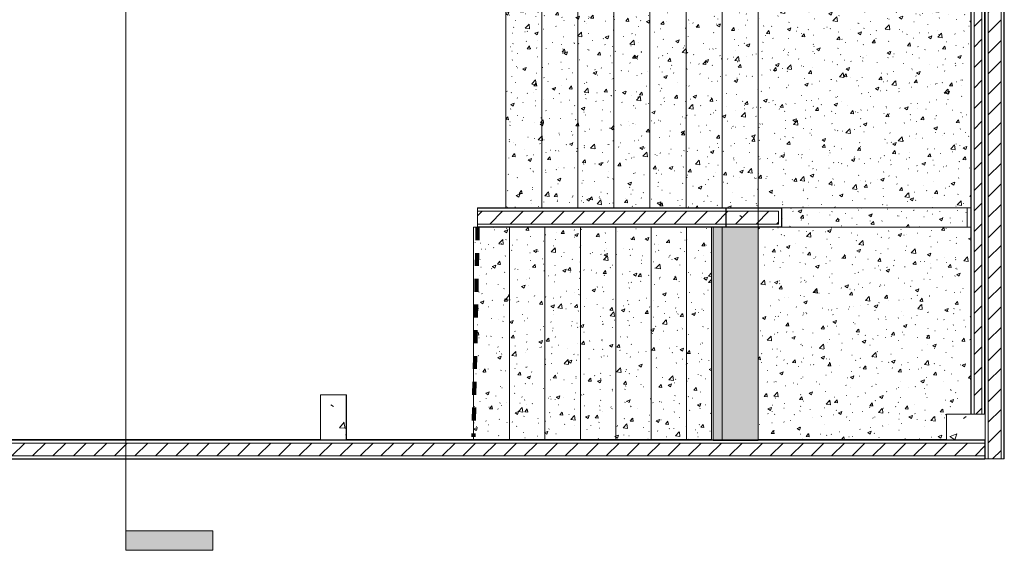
# Model space of a CAD drawing. Header units: metres. Extents: x 3 to 42.2, y -72.9 to -48.7.
# Tile 24 of 189: x 32.7 to 40.3, y -72.7 to -68.5. Entities that reach past the tile are written whole.
import ezdxf

# ---------------------------------------------------------------- set-up
doc = ezdxf.new("R2010")
doc.units = ezdxf.units.M
doc.linetypes.add('Traço', pattern=[0.006, 0.003, -0.003])
doc.linetypes.add('Traço_2_', pattern=[0.006, 0.003, -0.003])
doc.layers.add('A-AREA', color=4, linetype='Traço', lineweight=100, true_color=0x00ffff)
for name, color, linetype, lineweight in [('A-COLS', 7, 'Continuous', 18), ('A-FLOR', 7, 'Continuous', 18), ('A-WALL', 7, 'Continuous', 18), ('A-WALL-PATT', 7, 'Continuous', 18), ('G-ANNO-SYMB', 7, 'Continuous', 9), ('S-COLS', 7, 'Continuous', 18), ('S-STRS', 7, 'Continuous', 18)]:
    doc.layers.add(name, color=color, linetype=linetype, lineweight=lineweight)
pattern_1 = [(50, (21.555, -62.929), (0.5465545, -0.047815), [0.05715, -0.62865]), (355, (21.555, -62.929), (-0.105728, 0.573166), [0.04572, -0.50292]), (100.451, (21.601, -62.933), (0.440828, 0.525349), [0.04857, -0.53427]), (46.184, (21.555, -62.776), (0.813237, -0.12613), [0.08573, -0.94298]), (96.636, (21.623, -62.787), (0.712212, 0.742287), [0.07286, -0.80141]), (351.184, (21.555, -62.776), (0.712217, 0.742274), [0.06858, -0.75438]), (21, (21.631, -62.814), (0.454846, -0.306795), [0.05715, -0.62865]), (326, (21.631, -62.814), (0.185405, 0.55256), [0.04572, -0.50292]), (71.451, (21.669, -62.84), (0.640251, 0.245763), [0.04857, -0.53427]), (37.5, (21.555, -62.929), (0.009261, 0.2536672), [0.02515, -0.47168, 0.02515, -0.48539, -0.50482]), (37.5, (21.555, -62.929), (0.009261, 0.2536672), [-1.007, 0.02515, -0.47968]), (7.5, (21.555, -62.929), (0.2004558, 0.300546), [0.02515, -0.26594, 0.02515, -0.46025, -0.1924]), (7.5, (21.555, -62.929), (0.2004558, 0.300546), [-0.77648, 0.02515, -0.16726]), (327.5, (21.385, -62.929), (0.4067682, -0.0171882), [0.02515, -0.16535, 0.02515, -0.56921, -0.78867]), (327.5, (21.385, -62.929), (0.4067682, -0.0171882), [-0.78486, 0.02515, -0.76352]), (317.5, (21.309, -62.929), (0.444383, 0.0762794), [0.02515, -0.2225, 0.02515, -0.36957, -0.56007]), (317.5, (21.309, -62.929), (0.444383, 0.0762794), [-0.64237, 0.02515, -0.53492])]
pattern_2 = [(45, (21.555, -62.929), (-0.0795495, 0.0795495), [])]
pattern_3 = [(50, (21.555, -62.929), (0.273274, -0.0239114), [0.02857, -0.31432]), (355, (21.555, -62.929), (-0.0528634, 0.286588), [0.02286, -0.25146]), (100.451, (21.578, -62.931), (0.220418, 0.2626804), [0.02429, -0.26714]), (46.184, (21.555, -62.853), (0.4066185, -0.0630575), [0.04286, -0.47149]), (96.636, (21.589, -62.858), (0.3561065, 0.371139), [0.03643, -0.4007]), (351.184, (21.555, -62.853), (0.356108, 0.371137), [0.03429, -0.37719]), (21, (21.593, -62.872), (0.2274184, -0.1533992), [0.02858, -0.31433]), (326, (21.593, -62.872), (0.0927052, 0.276284), [0.02286, -0.25146]), (71.451, (21.612, -62.884), (0.3201318, 0.1228847), [0.02429, -0.26714]), (37.5, (21.555, -62.929), (0.0046375, 0.12683267), [0.00251, -0.2459, 0.00251, -0.25276, -0.25241]), (37.5, (21.555, -62.929), (0.0046375, 0.12683267), [-0.50368, 0.00251, -0.2499]), (7.5, (21.555, -62.929), (0.1002335, 0.1502687), [0.00251, -0.14303, 0.00251, -0.24018, -0.0962]), (7.5, (21.555, -62.929), (0.1002335, 0.1502687), [-0.38824, 0.00251, -0.09369]), (327.5, (21.47, -62.929), (0.2033841, -0.0085941), [0.00251, -0.09274, 0.00251, -0.29467, -0.39433]), (327.5, (21.47, -62.929), (0.2033841, -0.0085941), [-0.39243, 0.00251, -0.39182]), (317.5, (21.432, -62.929), (0.2221916, 0.0381397), [0.00251, -0.12131, 0.00251, -0.19484, -0.28004]), (317.5, (21.432, -62.929), (0.2221916, 0.0381397), [-0.32118, 0.00251, -0.27752])]

# ---------------------------------------------------------------- blocks, each defined once
blk = doc.blocks.new('Concreto-Retangular-Coluna - 20 X 35-8710673-1PAV')
at = {"layer": 'S-COLS', "true_color": 0xaaaaaa}
h = blk.add_hatch(dxfattribs=at)
h.set_pattern_fill('FP_9', color=253, style=0, pattern_type=2)
h.set_pattern_definition([(50, (-13.552, 8.69), (0.546555, -0.047815), [0.05715, -0.62865]), (355, (-13.552, 8.69), (-0.105728, 0.573166), [0.04572, -0.50292]), (100.451, (-13.507, 8.686), (0.440828, 0.525349), [0.04857, -0.53427]), (46.184, (-13.552, 8.842), (0.813237, -0.12613), [0.08572, -0.94297]), (96.636, (-13.485, 8.832), (0.71221, 0.742287), [0.07286, -0.80141]), (351.184, (-13.552, 8.842), (0.712217, 0.742274), [0.06858, -0.75438]), (21, (-13.476, 8.804), (0.454846, -0.306795), [0.05715, -0.62865]), (326, (-13.476, 8.804), (0.185405, 0.55256), [0.04572, -0.50292]), (71.451, (-13.438, 8.779), (0.640251, 0.245763), [0.04857, -0.53427]), (37.5, (-13.552, 8.69), (0.009261, 0.2536672), [0.02515, -0.47168, 0.02515, -0.48539, -0.50482]), (37.5, (-13.552, 8.69), (0.009261, 0.2536672), [-1.007, 0.02515, -0.47968]), (7.5, (-13.552, 8.69), (0.200456, 0.300546), [0.02515, -0.26594, 0.02515, -0.46025, -0.1924]), (7.5, (-13.552, 8.69), (0.200456, 0.300546), [-0.77648, 0.02515, -0.16726]), (327.5, (-13.722, 8.69), (0.4067682, -0.0171882), [0.02515, -0.16535, 0.02515, -0.56921, -0.78867]), (327.5, (-13.722, 8.69), (0.4067682, -0.0171882), [-0.78486, 0.02515, -0.76352]), (317.5, (-13.798, 8.69), (0.444383, 0.0762794), [0.02515, -0.2225, 0.02515, -0.36957, -0.56007]), (317.5, (-13.798, 8.69), (0.444383, 0.0762794), [-0.64237, 0.02515, -0.53492])])
h.paths.add_polyline_path([(0.1, -0.175), (0.1, 0.175), (-0.1, 0.175), (-0.1, -0.175)])
at = {"layer": 'S-COLS', "color": 253, "true_color": 0xaaaaaa}
for p, q in [((0.1, 0.175), (-0.1, 0.175)), ((-0.1, 0.175), (-0.1, -0.175)), ((0.1, -0.175), (0.1, 0.175)), ((-0.1, -0.175), (0.1, -0.175))]:
    blk.add_line(p, q, dxfattribs=at)
blk = doc.blocks.new('Concreto-Retangular-Coluna - 20 X 30-8586325-1PAV')
at = {"layer": 'S-COLS', "true_color": 0xaaaaaa}
h = blk.add_hatch(dxfattribs=at)
h.set_pattern_fill('FP_10', color=253, style=0, pattern_type=2)
h.set_pattern_definition([(320, (8.765, 18.463), (-0.047815, -0.546555), [0.05715, -0.62865]), (265, (8.765, 18.463), (0.573166, 0.105728), [0.04572, -0.50292]), (10.451, (8.761, 18.417), (0.525349, -0.440828), [0.04857, -0.53427]), (316.184, (8.917, 18.463), (-0.12613, -0.813237), [0.08572, -0.94297]), (6.636, (8.906, 18.395), (0.742287, -0.712212), [0.07286, -0.80141]), (261.184, (8.917, 18.463), (0.742274, -0.712217), [0.06858, -0.75438]), (291, (8.879, 18.386), (-0.306795, -0.454846), [0.05715, -0.62865]), (236, (8.879, 18.386), (0.55256, -0.185405), [0.04572, -0.50292]), (341.451, (8.853, 18.348), (0.245763, -0.640251), [0.04857, -0.53427]), (307.5, (8.765, 18.463), (0.2536672, -0.009261), [0.02515, -0.47168, 0.02515, -0.48539, -0.50482]), (307.5, (8.765, 18.463), (0.2536672, -0.009261), [-1.007, 0.02515, -0.47968]), (277.5, (8.765, 18.463), (0.300546, -0.2004558), [0.02515, -0.26594, 0.02515, -0.46025, -0.19241]), (277.5, (8.765, 18.463), (0.300546, -0.2004558), [-0.77648, 0.02515, -0.16726]), (237.5, (8.765, 18.633), (-0.0171882, -0.4067682), [0.02515, -0.16535, 0.02515, -0.56921, -0.78867]), (237.5, (8.765, 18.633), (-0.0171882, -0.4067682), [-0.78486, 0.02515, -0.76352]), (227.5, (8.765, 18.709), (0.0762794, -0.444383), [0.02515, -0.2225, 0.02515, -0.36957, -0.56007]), (227.5, (8.765, 18.709), (0.0762794, -0.444383), [-0.64237, 0.02515, -0.53492])])
h.paths.add_polyline_path([(-0.1, -0.15), (0.1, -0.15), (0.1, 0.15), (-0.1, 0.15)])
at = {"layer": 'S-COLS', "color": 253, "true_color": 0xaaaaaa}
for p, q in [((0.1, 0.15), (-0.1, 0.15)), ((-0.1, 0.15), (-0.1, -0.15)), ((0.1, -0.15), (0.1, 0.15)), ((-0.1, -0.15), (0.1, -0.15))]:
    blk.add_line(p, q, dxfattribs=at)
blk = doc.blocks.new('Escadas 2 - Escadas 1-7608117-1PAV')
at = {"layer": 'S-STRS', "true_color": 0xc2c2c2}
h = blk.add_hatch(dxfattribs=at)
h.set_pattern_fill('FP_19', color=9, style=0, pattern_type=2)
h.set_pattern_definition(pattern_3)
h.paths.add_polyline_path([(36.1959, -71.792), (36.4759, -71.792), (36.4759, -70.1431), (36.1959, -70.1431), (36.1959, -70.3936)])
h = blk.add_hatch(dxfattribs=at)
h.set_pattern_fill('FP_19', color=9, style=0, pattern_type=2)
h.set_pattern_definition(pattern_3)
h.paths.add_polyline_path([(36.7509, -71.792), (36.7509, -70.1431), (36.4759, -70.1431), (36.4759, -71.792)])
h = blk.add_hatch(dxfattribs=at)
h.set_pattern_fill('FP_19', color=9, style=0, pattern_type=2)
h.set_pattern_definition(pattern_3)
h.paths.add_polyline_path([(37.0259, -71.792), (37.0259, -70.1431), (36.7509, -70.1431), (36.7509, -71.792)])
h = blk.add_hatch(dxfattribs=at)
h.set_pattern_fill('FP_19', color=9, style=0, pattern_type=2)
h.set_pattern_definition(pattern_3)
h.paths.add_polyline_path([(37.3009, -71.792), (37.3009, -70.1431), (37.0259, -70.1431), (37.0259, -71.792), (37.2188, -71.792)])
h = blk.add_hatch(dxfattribs=at)
h.set_pattern_fill('FP_19', color=9, style=0, pattern_type=2)
h.set_pattern_definition(pattern_3)
h.paths.add_polyline_path([(37.5759, -71.792), (37.5759, -70.1431), (37.3009, -70.1431), (37.3009, -71.792)])
h = blk.add_hatch(dxfattribs=at)
h.set_pattern_fill('FP_19', color=9, style=0, pattern_type=2)
h.set_pattern_definition(pattern_3)
h.paths.add_polyline_path([(37.5759, -71.792), (37.8509, -71.792), (37.8509, -70.1431), (37.5759, -70.1431), (37.5759, -70.3936)])
h = blk.add_hatch(dxfattribs=at)
h.set_pattern_fill('FP_19', color=9, style=0, pattern_type=2)
h.set_pattern_definition(pattern_3)
h.paths.add_polyline_path([(38.0451, -71.792), (38.0451, -70.1431), (37.8509, -70.1431), (37.8509, -71.792)])
at = {"layer": 'S-STRS', "color": 253, "true_color": 0xaaaaaa}
for p, q in [((36.4759, -71.792), (36.4759, -70.1431)), ((36.7509, -71.792), (36.7509, -70.1431)), ((37.0259, -71.792), (37.0259, -70.1431)), ((37.3009, -71.792), (37.3009, -70.1431)), ((37.5759, -71.792), (37.5759, -70.1431)), ((37.8509, -71.792), (37.8509, -70.1431))]:
    blk.add_line(p, q, dxfattribs=at)
blk = doc.blocks.new('Escadas 4 - Escadas 1-7608448-1PAV')
at = {"layer": 'S-STRS', "true_color": 0xc2c2c2}
h = blk.add_hatch(dxfattribs=at)
h.set_pattern_fill('FP_19', color=9, style=0, pattern_type=2)
h.set_pattern_definition(pattern_3)
h.paths.add_polyline_path([(36.7259, -69.992), (36.7259, -68.3431), (36.4459, -68.3431), (36.4459, -69.992)])
h = blk.add_hatch(dxfattribs=at)
h.set_pattern_fill('FP_4', color=9, style=0, pattern_type=2)
h.set_pattern_definition([(50, (21.555, -62.929), (0.273274, -0.0239114), [0.02857, -0.31432]), (355, (21.555, -62.929), (-0.0528634, 0.286588), [0.02286, -0.25146]), (100.451, (21.578, -62.931), (0.220418, 0.2626804), [0.02429, -0.26714]), (46.184, (21.555, -62.853), (0.4066185, -0.0630575), [0.04286, -0.47149]), (96.636, (21.589, -62.858), (0.3561065, 0.371139), [0.03643, -0.4007]), (351.184, (21.555, -62.853), (0.356108, 0.371137), [0.03429, -0.37719]), (21, (21.593, -62.872), (0.2274184, -0.1533992), [0.02858, -0.31433]), (326, (21.593, -62.872), (0.092705, 0.276284), [0.02286, -0.25146]), (71.451, (21.612, -62.884), (0.3201318, 0.1228847), [0.02429, -0.26714]), (37.5, (21.555, -62.929), (0.0046375, 0.12683267), [0.00251, -0.2459, 0.00251, -0.25276, -0.25241]), (37.5, (21.555, -62.929), (0.0046375, 0.12683267), [-0.50368, 0.00251, -0.2499]), (7.5, (21.555, -62.929), (0.1002335, 0.1502687), [0.00251, -0.14303, 0.00251, -0.24018, -0.0962]), (7.5, (21.555, -62.929), (0.1002335, 0.1502687), [-0.38824, 0.00251, -0.09369]), (327.5, (21.47, -62.929), (0.2033841, -0.0085941), [0.00251, -0.09274, 0.00251, -0.29467, -0.39433]), (327.5, (21.47, -62.929), (0.2033841, -0.0085941), [-0.39243, 0.00251, -0.39182]), (317.5, (21.432, -62.929), (0.2221916, 0.0381397), [0.00251, -0.12131, 0.00251, -0.19484, -0.28003]), (317.5, (21.432, -62.929), (0.2221916, 0.0381397), [-0.32118, 0.00251, -0.27752])])
h.paths.add_polyline_path([(36.7259, -69.992), (37.0059, -69.992), (37.0059, -68.3431), (36.7259, -68.3431), (36.7259, -68.8486)])
h = blk.add_hatch(dxfattribs=at)
h.set_pattern_fill('FP_19', color=9, style=0, pattern_type=2)
h.set_pattern_definition(pattern_3)
h.paths.add_polyline_path([(37.2188, -69.992), (37.2859, -69.992), (37.2859, -68.3431), (37.0059, -68.3431), (37.0059, -69.992)])
h = blk.add_hatch(dxfattribs=at)
h.set_pattern_fill('FP_19', color=9, style=0, pattern_type=2)
h.set_pattern_definition(pattern_3)
h.paths.add_polyline_path([(37.2859, -69.992), (37.5659, -69.992), (37.5659, -68.3431), (37.2859, -68.3431), (37.2859, -69.6211)])
h = blk.add_hatch(dxfattribs=at)
h.set_pattern_fill('FP_19', color=9, style=0, pattern_type=2)
h.set_pattern_definition(pattern_3)
h.paths.add_polyline_path([(37.5659, -69.992), (37.8459, -69.992), (37.8459, -68.3629), (37.5986, -68.3629), (37.5986, -68.3431), (37.5659, -68.3431), (37.5659, -69.6211)])
h = blk.add_hatch(dxfattribs=at)
h.set_pattern_fill('FP_19', color=9, style=0, pattern_type=2)
h.set_pattern_definition(pattern_3)
h.paths.add_polyline_path([(39.6846, -69.9931), (40.0573, -69.9931), (40.0573, -68.3629), (39.8683, -68.3629), (39.8683, -68.3431), (38.4059, -68.3431), (38.4059, -69.9931), (38.5898, -69.9931)])
h = blk.add_hatch(dxfattribs=at)
h.set_pattern_fill('FP_19', color=9, style=0, pattern_type=2)
h.set_pattern_definition(pattern_3)
h.paths.add_polyline_path([(38.1259, -69.992), (38.1259, -68.3629), (37.8459, -68.3629), (37.8459, -69.992)])
h = blk.add_hatch(dxfattribs=at)
h.set_pattern_fill('FP_19', color=9, style=0, pattern_type=2)
h.set_pattern_definition(pattern_3)
h.paths.add_polyline_path([(38.4059, -69.992), (38.4059, -68.3629), (38.1259, -68.3629), (38.1259, -69.992)])
at = {"layer": 'S-STRS', "color": 253, "true_color": 0xaaaaaa}
for p, q in [((36.4459, -68.3431), (36.7259, -68.3431)), ((36.4459, -69.992), (36.4459, -68.3431)), ((36.7259, -68.3431), (37.0059, -68.3431)), ((36.7259, -68.3431), (36.7259, -69.992)), ((37.0059, -68.3431), (37.2859, -68.3431)), ((37.0059, -68.3431), (37.0059, -69.992)), ((37.2859, -68.3431), (37.5659, -68.3431)), ((37.2859, -68.3431), (37.2859, -69.992)), ((37.5659, -68.3431), (37.5986, -68.3431)), ((37.5659, -68.3431), (37.5659, -69.992)), ((38.4059, -68.3431), (39.8683, -68.3431)), ((38.4059, -68.3431), (38.4059, -69.9931)), ((37.8459, -68.3629), (37.8459, -69.992)), ((38.1259, -68.3629), (38.1259, -69.992)), ((40.0573, -69.9931), (38.5898, -69.9931))]:
    blk.add_line(p, q, dxfattribs=at)
blk = doc.blocks.new('Escadas 3 - Escadas 1-8392884-1PAV')
at = {"layer": 'S-STRS', "true_color": 0xc2c2c2}
h = blk.add_hatch(dxfattribs=at)
h.set_pattern_fill('FP_19', color=9, style=0, pattern_type=2)
h.set_pattern_definition(pattern_3)
h.paths.add_polyline_path([(40.0281, -70.1431), (40.0281, -69.9931), (38.5898, -69.9931), (38.5898, -70.1431), (39.6846, -70.1431)])
at = {"layer": 'S-STRS', "true_color": 0xe4e4e4}
blk.add_hatch(color=254, dxfattribs=at).paths.add_polyline_path([(38.4059, -71.7986), (38.4059, -70.1431), (38.058, -70.1431), (38.058, -71.7986)])
at = {"layer": 'S-STRS', "true_color": 0xc2c2c2}
h = blk.add_hatch(dxfattribs=at)
h.set_pattern_fill('FP_19', color=9, style=0, pattern_type=2)
h.set_pattern_definition(pattern_3)
h.paths.add_polyline_path([(39.8676, -71.792), (39.8676, -71.5933), (40.0573, -71.5931), (40.0573, -70.1431), (38.4059, -70.1431), (38.4059, -71.792), (39.6846, -71.792)])
at = {"layer": 'S-STRS', "color": 253, "true_color": 0xaaaaaa}
for p, q in [((40.0281, -69.9931), (38.5898, -69.9931)), ((40.0281, -70.1431), (40.0281, -69.9931)), ((38.4059, -70.1431), (38.058, -70.1431)), ((38.058, -70.1431), (38.058, -71.7986)), ((38.4059, -71.7986), (38.4059, -70.1431)), ((38.5898, -70.1431), (40.0281, -70.1431)), ((38.5898, -70.1431), (40.0573, -70.1431)), ((38.058, -71.7986), (38.4059, -71.7986))]:
    blk.add_line(p, q, dxfattribs=at)
blk = doc.blocks.new('4 GRE - ESCOLA DE CINEMA E AUDIOVISUAL CINE REX R07_rvt-1-1PAV')
at = {"layer": 'A-WALL-PATT', "true_color": 0xd4d4d4}
h = blk.add_hatch(dxfattribs=at)
h.set_pattern_fill('FP_2', color=254, style=0, pattern_type=2)
h.set_pattern_definition(pattern_2)
h.paths.add_polyline_path([(40.1923, -71.9419), (40.2923, -71.9419), (40.2923, -51.0204), (40.1923, -51.0204), (40.1923, -71.9386)])
h = blk.add_hatch(dxfattribs=at)
h.set_pattern_fill('FP_1', color=254, style=0, pattern_type=2)
h.set_pattern_definition(pattern_1)
h.paths.add_polyline_path([(40.3173, -71.9419), (40.3173, -51.0454), (40.3148, -51.0454), (40.3148, -71.9419)])
h = blk.add_hatch(dxfattribs=at)
h.set_pattern_fill('FP_1', color=254, style=0, pattern_type=2)
h.set_pattern_definition(pattern_1)
h.paths.add_polyline_path([(40.1698, -71.9419), (40.1698, -51.1754), (40.1676, -51.1754), (40.1673, -71.9419)])
h = blk.add_hatch(dxfattribs=at)
h.set_pattern_fill('FP_1', color=254, style=0, pattern_type=2)
h.set_pattern_definition(pattern_1)
h.paths.add_polyline_path([(40.0597, -71.5933), (40.0598, -71.5933), (40.0598, -68.3629), (40.0573, -68.3629), (40.0573, -71.5933)])
h.paths.add_polyline_path([(40.0597, -68.1629), (40.0598, -68.1629), (40.0598, -68.1607), (40.0573, -68.1607), (40.0573, -68.1629)])
h.paths.add_polyline_path([(40.0573, -68.1522), (40.0598, -68.1522), (40.0598, -65.9931), (40.0573, -65.9931), (40.0573, -68.0761)])
h.paths.add_polyline_path([(40.0598, -65.8631), (40.0598, -63.9454), (40.0573, -63.9454), (40.0573, -65.8631)])
h.paths.add_polyline_path([(40.0573, -63.7454), (40.0598, -63.7454), (40.0598, -61.4954), (40.0573, -61.4954), (40.0573, -63.7309)])
h.paths.add_polyline_path([(40.0598, -61.4869), (40.0598, -61.4854), (40.0573, -61.4854), (40.0573, -61.4869)])
h.paths.add_polyline_path([(40.0573, -61.2854), (40.0598, -61.2854), (40.0598, -57.7861), (40.0573, -57.7861), (40.0573, -61.1238)])
h.paths.add_polyline_path([(40.0583, -57.5861), (40.0598, -57.5861), (40.059, -54.4968), (40.0573, -54.4968), (40.0573, -57.5861)])
h.paths.add_polyline_path([(40.0598, -54.2968), (40.0598, -51.2461), (40.0573, -51.2461), (40.0573, -54.2968), (40.0591, -54.2968)])
h = blk.add_hatch(dxfattribs=at)
h.set_pattern_fill('FP_2', color=254, style=0, pattern_type=2)
h.set_pattern_definition(pattern_2)
h.paths.add_polyline_path([(40.1423, -71.5933), (40.1423, -68.3629), (40.0823, -68.3629), (40.0823, -71.5933), (40.1412, -71.5933)])
h.paths.add_polyline_path([(40.1423, -68.1629), (40.1423, -63.9454), (40.0823, -63.9454), (40.0825, -68.1629), (40.1212, -68.1629)])
h.paths.add_polyline_path([(40.1423, -63.7454), (40.1423, -61.4854), (40.0823, -61.4854), (40.0823, -63.7454), (40.0955, -63.7454)])
h.paths.add_polyline_path([(40.0835, -61.2854), (40.1423, -61.2854), (40.1423, -57.7861), (40.0823, -57.7861), (40.0823, -61.2854)])
h.paths.add_polyline_path([(40.1423, -57.5861), (40.1423, -54.4968), (40.0823, -54.4968), (40.0823, -57.5861), (40.105, -57.5861)])
h.paths.add_polyline_path([(40.1423, -54.2968), (40.1419, -51.2461), (40.0823, -51.2461), (40.0823, -54.2968), (40.1242, -54.2968)])
h = blk.add_hatch(dxfattribs=at)
h.set_pattern_fill('FP_1', color=254, style=0, pattern_type=2)
h.set_pattern_definition(pattern_1)
h.paths.add_polyline_path([(40.1648, -71.5933), (40.1673, -71.5933), (40.1673, -68.3629), (40.1648, -68.3629), (40.1648, -71.1661)])
h.paths.add_polyline_path([(40.1648, -68.1629), (40.1673, -68.1629), (40.1673, -63.9454), (40.1648, -63.9454), (40.1648, -68.0761)])
h.paths.add_polyline_path([(40.1673, -63.7454), (40.1673, -61.4854), (40.1648, -61.4854), (40.1648, -63.7454)])
h.paths.add_polyline_path([(40.1673, -61.2854), (40.1673, -57.7861), (40.1648, -57.7861), (40.1648, -61.2854)])
h.paths.add_polyline_path([(40.1673, -57.5861), (40.1673, -54.4968), (40.1648, -54.4968), (40.1648, -57.5861)])
h.paths.add_polyline_path([(40.1648, -54.2968), (40.1673, -54.2968), (40.1673, -51.2461), (40.1648, -51.2461), (40.1648, -54.1714)])
h = blk.add_hatch(dxfattribs=at)
h.set_pattern_fill('FP_1', color=254, style=0, pattern_type=2)
h.set_pattern_definition(pattern_1)
h.paths.add_polyline_path([(38.5873, -69.9956), (38.5898, -69.9956), (38.5898, -69.9931), (36.2259, -69.9931), (36.2259, -69.9956), (38.4517, -69.9956)])
h = blk.add_hatch(dxfattribs=at)
h.set_pattern_fill('FP_1', color=254, style=0, pattern_type=2)
h.set_pattern_definition(pattern_1)
h.paths.add_polyline_path([(38.5898, -70.1431), (38.5898, -69.9956), (38.5873, -69.9956), (38.5873, -70.1406), (36.2259, -70.1406), (36.2259, -70.1431), (38.4517, -70.1431)])
h = blk.add_hatch(dxfattribs=at)
h.set_pattern_fill('FP_2', color=254, style=0, pattern_type=2)
h.set_pattern_definition(pattern_2)
h.paths.add_polyline_path([(38.4517, -70.1181), (38.5648, -70.1181), (38.5648, -70.0181), (36.2259, -70.0181), (36.2259, -70.1181), (37.8353, -70.1181)])
h = blk.add_hatch(dxfattribs=at)
h.set_pattern_fill('FP_1', color=254, style=0, pattern_type=2)
h.set_pattern_definition(pattern_1)
h.paths.add_polyline_path([(37.2188, -71.7956), (40.1673, -71.7956), (40.1673, -71.7933), (17.5835, -71.7931), (17.5835, -71.7956), (34.753, -71.7956)])
h.paths.add_polyline_path([(17.0502, -71.7956), (17.4385, -71.7956), (17.4385, -71.7931), (17.0502, -71.7931)])
h = blk.add_hatch(dxfattribs=at)
h.set_pattern_fill('FP_2', color=254, style=0, pattern_type=2)
h.set_pattern_definition(pattern_2)
h.paths.add_polyline_path([(26.7392, -71.9181), (40.1673, -71.9181), (40.1673, -71.8181), (17.0502, -71.8181), (17.0502, -71.9181), (26.1227, -71.9181)])
h = blk.add_hatch(dxfattribs=at)
h.set_pattern_fill('FP_1', color=254, style=0, pattern_type=2)
h.set_pattern_definition(pattern_1)
h.paths.add_polyline_path([(27.3556, -71.9431), (40.1673, -71.9431), (40.1673, -71.9406), (17.0502, -71.9406), (17.0502, -71.9431), (24.8898, -71.9431)])
at = {"layer": 'S-COLS', "true_color": 0xaaaaaa}
h = blk.add_hatch(dxfattribs=at)
h.set_pattern_fill('FP_1', color=253, style=0, pattern_type=2)
h.set_pattern_definition(pattern_1)
h.paths.add_polyline_path([(38.4059, -70.1431), (38.4059, -69.9931), (38.1559, -69.9931), (38.1559, -70.1431)])
at = {"layer": 'A-AREA', "color": 131, "linetype": 'Traço_2_', "true_color": 0xaaffff}
blk.add_line((36.2279, -70.1431), (36.1959, -71.7687), dxfattribs=at)
at = {"layer": 'A-FLOR', "color": 253, "true_color": 0xaaaaaa}
for p, q in [((36.1959, -71.7919), (36.1959, -70.1431)), ((36.1959, -70.1431), (36.2259, -70.1431))]:
    blk.add_line(p, q, dxfattribs=at)
at = {"layer": 'A-WALL', "color": 253, "true_color": 0xaaaaaa}
for p, q in [((40.2923, -51.0454), (40.2923, -71.9419)), ((40.3148, -51.0454), (40.3148, -71.9419)), ((40.3173, -71.9419), (40.3173, -51.0454)), ((40.1698, -51.1754), (40.1698, -71.9419)), ((40.1923, -51.1754), (40.1923, -71.9419)), ((40.0573, -68.3629), (40.0573, -71.5933)), ((40.0598, -71.5933), (40.0598, -68.3629)), ((40.0823, -71.5933), (40.0823, -68.3629)), ((40.1423, -71.5933), (40.1423, -68.3629)), ((40.1648, -71.5933), (40.1648, -68.3629)), ((40.1673, -68.3629), (40.1673, -71.5933)), ((40.1673, -71.5933), (40.1673, -68.3629)), ((38.5898, -69.9931), (36.2259, -69.9931)), ((36.2259, -69.9931), (36.2259, -70.1431)), ((38.5873, -69.9956), (36.2259, -69.9956)), ((38.5648, -70.0181), (36.2259, -70.0181)), ((36.2409, -69.9919), (38.4059, -69.9919)), ((36.2409, -69.9919), (36.2409, -69.9931)), ((38.5648, -70.1181), (38.5648, -70.0181)), ((38.5873, -70.0181), (38.5873, -69.9956)), ((38.5873, -70.1181), (38.5873, -70.0181)), ((38.5898, -69.9956), (38.5898, -69.9931)), ((38.5898, -70.1406), (38.5898, -69.9956)), ((38.5648, -70.1181), (36.2259, -70.1181)), ((38.5873, -70.1406), (36.2259, -70.1406)), ((36.2259, -70.1431), (38.5898, -70.1431)), ((38.5873, -70.1406), (38.5873, -70.1181)), ((38.5898, -70.1431), (38.5898, -70.1406)), ((40.1673, -71.8181), (17.561, -71.8181)), ((40.1673, -71.7956), (17.5835, -71.7956)), ((35.0073, -71.7931), (17.586, -71.7931)), ((30.9423, -71.7919), (35.0073, -71.7919)), ((39.8676, -71.7931), (35.2073, -71.7931)), ((35.2086, -71.7919), (38.0451, -71.7919)), ((38.4059, -71.7919), (39.8676, -71.7919)), ((40.1673, -71.9431), (40.1673, -71.7933)), ((40.1673, -71.7933), (40.1673, -71.9419)), ((40.1673, -71.9181), (17.0502, -71.9181)), ((40.1673, -71.9406), (17.0502, -71.9406)), ((17.0502, -71.9431), (40.1673, -71.9431)), ((40.1673, -71.9419), (40.3173, -71.9419))]:
    blk.add_line(p, q, dxfattribs=at)
at = {"layer": 'S-COLS', "color": 253, "true_color": 0xaaaaaa}
for p, q in [((38.4059, -69.9931), (38.1559, -69.9931)), ((38.1559, -69.9931), (38.1559, -70.1431)), ((38.4059, -70.1431), (38.4059, -69.9931)), ((38.1559, -70.1431), (38.4059, -70.1431))]:
    blk.add_line(p, q, dxfattribs=at)
at = {"layer": 'S-COLS', "color": 253, "lineweight": 18, "true_color": 0xaaaaaa}
blk.add_blockref('Concreto-Retangular-Coluna - 20 X 35-8710673-1PAV', (35.1073, -71.6185), dxfattribs=at)
at = {"layer": 'S-COLS', "color": 253, "lineweight": 18, "true_color": 0xaaaaaa, "rotation": 90.00000000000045}
blk.add_blockref('Concreto-Retangular-Coluna - 20 X 30-8586325-1PAV', (40.0176, -71.6933), dxfattribs=at)
at = {"layer": 'S-STRS', "color": 253, "lineweight": 18, "true_color": 0xaaaaaa}
for name in ['Escadas 4 - Escadas 1-7608448-1PAV', 'Escadas 3 - Escadas 1-8392884-1PAV', 'Escadas 2 - Escadas 1-7608117-1PAV']:
    blk.add_blockref(name, (0, 0), dxfattribs=at)
blk = doc.blocks.new('Family - LE2-299440-1PAV')
at = {"layer": 'S-STRS', "color": 253, "true_color": 0xaaaaaa}
for p, q in [((0.7578, 0.825), (0.7578, -0.825)), ((0.84, 0.825), (0.7578, 0.825)), ((0.84, -0.825), (0.84, 0.825)), ((0.84, 0.825), (0.84, -0.825)), ((1.12, 0.825), (0.84, 0.825)), ((1.12, -0.825), (1.12, 0.825)), ((0.7578, -0.825), (0.84, -0.825)), ((0.84, -0.825), (1.12, -0.825))]:
    blk.add_line(p, q, dxfattribs=at)
blk = doc.blocks.new('Family - P50-299644-1PAV')
at = {"layer": 'S-COLS', "color": 253, "true_color": 0xaaaaaa}
for p, q in [((0.125, 0.075), (-0.125, 0.075)), ((-0.125, 0.075), (-0.125, -0.075)), ((0.125, -0.075), (0.125, 0.075)), ((-0.125, -0.075), (0.125, -0.075))]:
    blk.add_line(p, q, dxfattribs=at)
blk = doc.blocks.new('Family - P50-301570-1PAV')
at = {"layer": 'S-COLS', "color": 253, "true_color": 0xaaaaaa}
for p, q in [((0.125, 0.075), (-0.125, 0.075)), ((-0.125, 0.075), (-0.125, -0.075)), ((0.125, -0.075), (0.125, 0.075)), ((-0.125, -0.075), (0.125, -0.075))]:
    blk.add_line(p, q, dxfattribs=at)
blk = doc.blocks.new('Family - P58-299892-1PAV')
at = {"layer": 'S-COLS', "color": 253, "true_color": 0xaaaaaa}
for p, q in [((0.1, 0.175), (-0.1, 0.175)), ((0.1, -0.175), (0.1, 0.175)), ((0.0987, -0.175), (0.1, -0.175))]:
    blk.add_line(p, q, dxfattribs=at)
blk = doc.blocks.new('Family - P58-301578-1PAV')
at = {"layer": 'S-COLS', "color": 253, "true_color": 0xaaaaaa}
for p, q in [((0.1, 0.175), (-0.1, 0.175)), ((0.1, -0.175), (0.1, 0.175)), ((0.0987, -0.175), (0.1, -0.175))]:
    blk.add_line(p, q, dxfattribs=at)
blk = doc.blocks.new('Family - P59-299898-1PAV')
at = {"layer": 'S-COLS', "color": 253, "true_color": 0xaaaaaa}
for p, q in [((0.15, 0.1), (-0.15, 0.1)), ((0.15, -0.1), (0.15, 0.1)), ((0.1487, -0.1), (0.15, -0.1))]:
    blk.add_line(p, q, dxfattribs=at)
blk = doc.blocks.new('Family - P59-301579-1PAV')
at = {"layer": 'S-COLS', "color": 253, "true_color": 0xaaaaaa}
for p, q in [((0.15, 0.1), (-0.15, 0.1)), ((0.15, -0.1), (0.15, 0.1)), ((0.1487, -0.1), (0.15, -0.1))]:
    blk.add_line(p, q, dxfattribs=at)
blk = doc.blocks.new('ESTRUTURAL CINE REX _011_IFC-1-1PAV')
at = {"layer": 'A-COLS', "color": 253, "lineweight": 18, "true_color": 0xaaaaaa}
for name, p in [('Family - P50-301570-1PAV', (38.2822, -70.0681)), ('Family - P58-301578-1PAV', (35.1086, -71.6181)), ('Family - P59-301579-1PAV', (40.0189, -71.6931))]:
    blk.add_blockref(name, p, dxfattribs=at)
at = {"layer": 'S-COLS', "color": 253, "lineweight": 18, "true_color": 0xaaaaaa}
for name, p in [('Family - P50-299644-1PAV', (38.2822, -70.0681)), ('Family - P58-299892-1PAV', (35.1086, -71.6181)), ('Family - P59-299898-1PAV', (40.0189, -71.6931))]:
    blk.add_blockref(name, p, dxfattribs=at)
at = {"layer": 'S-STRS', "color": 253, "lineweight": 18, "true_color": 0xaaaaaa}
blk.add_blockref('Family - LE2-299440-1PAV', (37.2872, -70.9681), dxfattribs=at)
blk = doc.blocks.new('Corte - M_Final do corte - Preenchido-28045-1PAV')
at = {"layer": 'G-ANNO-SYMB'}
blk.add_hatch(color=256, dxfattribs=at).paths.add_polyline_path([(0, 0.009), (0, 0), (-0.002, 0), (-0.002, 0.009)])
for p, q in [((0, 0.009), (-0.002, 0.009)), ((-0.002, 0.009), (-0.002, 0)), ((0, 0), (0, 0.009)), ((-0.002, 0), (0, 0))]:
    blk.add_line(p, q, dxfattribs=at)

msp = doc.modelspace()

# ---------------------------------------------------------------- linework, layer by layer
at = {"layer": 'G-ANNO-SYMB'}
msp.add_line((33.497, -49.9323), (33.497, -72.5008), dxfattribs=at)

# ---------------------------------------------------------------- block references
at = {"lineweight": 5}
for name in ['4 GRE - ESCOLA DE CINEMA E AUDIOVISUAL CINE REX R07_rvt-1-1PAV', 'ESTRUTURAL CINE REX _011_IFC-1-1PAV']:
    msp.add_blockref(name, (0, 0), dxfattribs=at)
at = {"layer": 'G-ANNO-SYMB', "extrusion": (0, 0, -1), "xscale": 74.99999999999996, "yscale": 74.99999999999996, "zscale": 74.99999999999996, "rotation": 90.00000000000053}
msp.add_blockref('Corte - M_Final do corte - Preenchido-28045-1PAV', (-33.497, -72.5008), dxfattribs=at)

doc.saveas('drawing.dxf')
